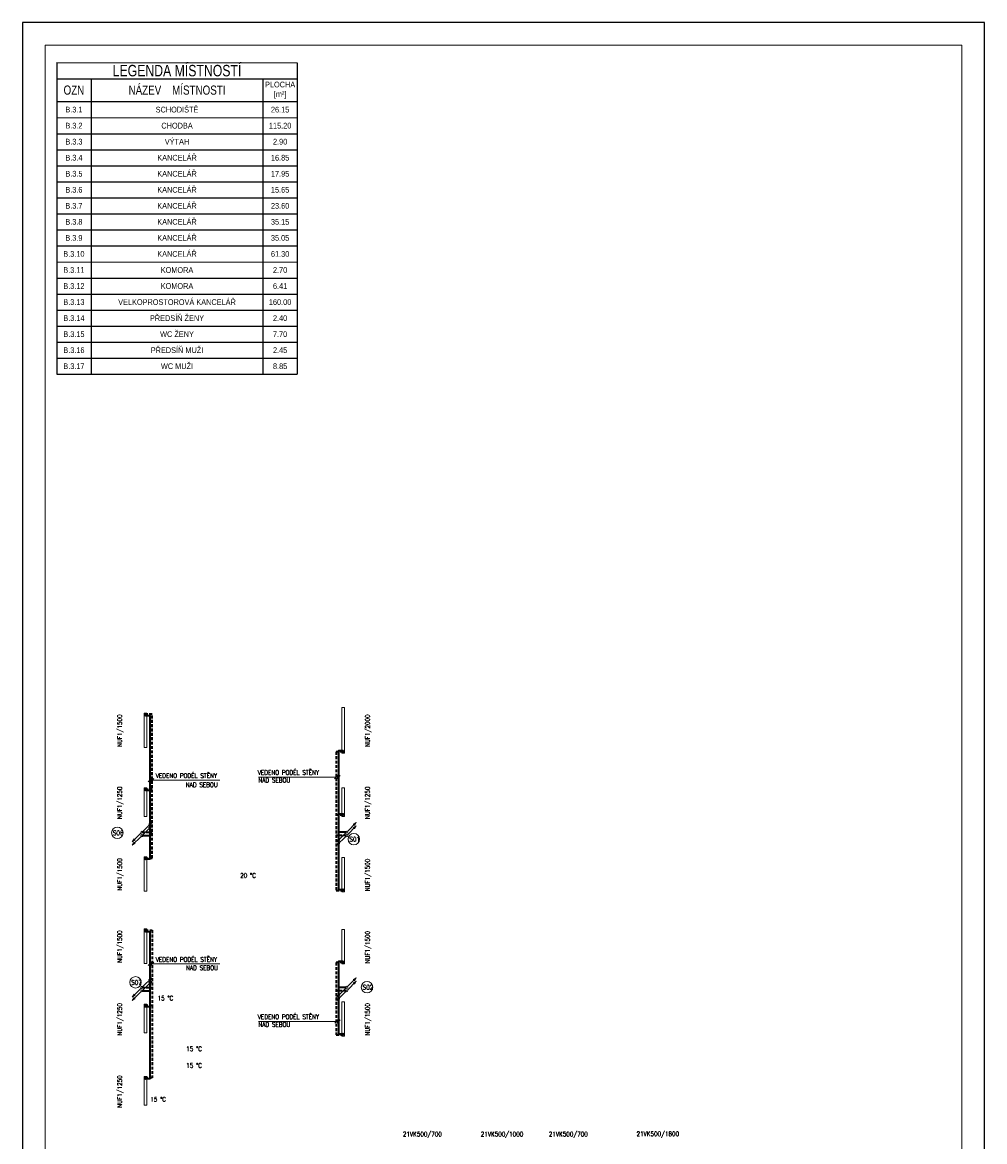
# Model space of a CAD drawing. Header units: millimetres. Extents: x 852228 to 2308442, y -221817 to -112108.
# Tile 14 of 24: x 1139245 to 1181245, y -161132 to -112281. Entities that reach past the tile are written whole.
import ezdxf

# ---------------------------------------------------------------- set-up
doc = ezdxf.new("R2010")
doc.units = ezdxf.units.MM
doc.header["$LTSCALE"] = 10
doc.linetypes.add('DASHED', pattern=[19.05, 12.7, -6.35])
for name, color, linetype, lineweight in [('_UT_popis', 7, 'Continuous', 15), ('_UT_stoupacky', 70, 'Continuous', 15), ('_UT_telesa', 40, 'Continuous', 15), ('_UT_zarizeni', 50, 'Continuous', 15), ('AA_FORMÁTY TISK', 7, 'Continuous', 15), ('AA_Tabulky místností', 4, 'Continuous', 13), ('T-p_privodni', 1, 'Continuous', 35), ('T-p_zpetne', 5, 'DASHED', 35)]:
    doc.layers.add(name, color=color, linetype=linetype, lineweight=lineweight)
doc.layers.add('AA_FORMÁTY NETISK', color=40, linetype='Continuous', plot=False)
doc.styles.add('Popis', font='simplex.shx', dxfattribs={"width": 0.85, "height": 150})
doc.styles.get("Standard").update_dxf_attribs({"font": 'ic-simplex.shx', "width": 0.8})

# ---------------------------------------------------------------- blocks, each defined once
blk = doc.blocks.new('*U52', base_point=(-750, 0))
blk.add_hatch(color=256).paths.add_polyline_path([(715, -58, 1), (675, -58, 1)])
at = {"color": 0, "linetype": 'ByBlock', "lineweight": -2}
for p, q in [((-750, -116), (-750, 0)), ((-750, 0), (750, 0)), ((750, 0), (750, -116)), ((750, -116), (-750, -116))]:
    blk.add_line(p, q, dxfattribs=at)
at = {"color": 0, "lineweight": -2}
for p, q in [((-710, -116), (-710, -116)), ((-610, -116), (-610, -116)), ((610, -116), (610, -116)), ((710, -116), (710, -116))]:
    blk.add_line(p, q, dxfattribs=at)
blk.add_circle((695, -58), 20)
blk = doc.blocks.new('*U53', base_point=(-1000, 0))
blk.add_hatch(color=256).paths.add_polyline_path([(965, -58, 1), (925, -58, 1)])
at = {"color": 0, "linetype": 'ByBlock', "lineweight": -2}
for p, q in [((-1000, -116), (-1000, 0)), ((-1000, 0), (1000, 0)), ((1000, 0), (1000, -116)), ((1000, -116), (-1000, -116))]:
    blk.add_line(p, q, dxfattribs=at)
at = {"color": 0, "lineweight": -2}
for p, q in [((-960, -116), (-960, -116)), ((-860, -116), (-860, -116)), ((860, -116), (860, -116)), ((960, -116), (960, -116))]:
    blk.add_line(p, q, dxfattribs=at)
blk.add_circle((945, -58), 20)
blk = doc.blocks.new('*U54', base_point=(-625, 0))
blk.add_hatch(color=256).paths.add_polyline_path([(590, -58, 1), (550, -58, 1)])
at = {"color": 0, "linetype": 'ByBlock', "lineweight": -2}
for p, q in [((-625, -116), (-625, 0)), ((-625, 0), (625, 0)), ((625, 0), (625, -116)), ((625, -116), (-625, -116))]:
    blk.add_line(p, q, dxfattribs=at)
at = {"color": 0, "lineweight": -2}
for p, q in [((-585, -116), (-585, -116)), ((-485, -116), (-485, -116)), ((485, -116), (485, -116)), ((585, -116), (585, -116))]:
    blk.add_line(p, q, dxfattribs=at)
blk.add_circle((570, -58), 20)
blk = doc.blocks.new('*U79')
at = {"color": 0, "linetype": 'ByBlock', "lineweight": -2}
for p, q in [((35, 35), (424, 424)), ((424, 424), (292, 345)), ((345, 292), (424, 424)), ((-35, -35), (-424, -424)), ((-424, -424), (-345, -292)), ((-292, -345), (-424, -424))]:
    blk.add_line(p, q, dxfattribs=at)
blk.add_circle((0, 0), 50, dxfattribs=at)
blk = doc.blocks.new('*U80')
at = {"color": 0, "linetype": 'ByBlock', "lineweight": -2}
for p, q in [((35, 35), (424, 424)), ((424, 424), (292, 345)), ((345, 292), (424, 424)), ((-35, -35), (-424, -424)), ((-424, -424), (-345, -292)), ((-292, -345), (-424, -424))]:
    blk.add_line(p, q, dxfattribs=at)
blk.add_circle((0, 0), 50, dxfattribs=at)
blk = doc.blocks.new('*U111')
at = {"color": 0, "linetype": 'ByBlock', "lineweight": -2}
for p, q in [((35, 35), (424, 424)), ((424, 424), (292, 345)), ((345, 292), (424, 424)), ((-35, -35), (-424, -424)), ((-424, -424), (-345, -292)), ((-292, -345), (-424, -424))]:
    blk.add_line(p, q, dxfattribs=at)
blk.add_circle((0, 0), 50, dxfattribs=at)
blk = doc.blocks.new('*U112')
at = {"color": 0, "linetype": 'ByBlock', "lineweight": -2}
for p, q in [((35, 35), (424, 424)), ((424, 424), (292, 345)), ((345, 292), (424, 424)), ((-35, -35), (-424, -424)), ((-424, -424), (-345, -292)), ((-292, -345), (-424, -424))]:
    blk.add_line(p, q, dxfattribs=at)
blk.add_circle((0, 0), 50, dxfattribs=at)
blk = doc.blocks.new('*U113')
at = {"color": 0, "linetype": 'ByBlock', "lineweight": -2}
for p, q in [((35, 35), (424, 424)), ((424, 424), (292, 345)), ((345, 292), (424, 424)), ((-35, -35), (-424, -424)), ((-424, -424), (-345, -292)), ((-292, -345), (-424, -424))]:
    blk.add_line(p, q, dxfattribs=at)
blk.add_circle((0, 0), 50, dxfattribs=at)
blk = doc.blocks.new('*U114')
at = {"color": 0, "linetype": 'ByBlock', "lineweight": -2}
for p, q in [((35, 35), (424, 424)), ((424, 424), (292, 345)), ((345, 292), (424, 424)), ((-35, -35), (-424, -424)), ((-424, -424), (-345, -292)), ((-292, -345), (-424, -424))]:
    blk.add_line(p, q, dxfattribs=at)
blk.add_circle((0, 0), 50, dxfattribs=at)
blk = doc.blocks.new('*U115')
at = {"color": 0, "linetype": 'ByBlock', "lineweight": -2}
for p, q in [((35, 35), (424, 424)), ((424, 424), (292, 345)), ((345, 292), (424, 424)), ((-35, -35), (-424, -424)), ((-424, -424), (-345, -292)), ((-292, -345), (-424, -424))]:
    blk.add_line(p, q, dxfattribs=at)
blk.add_circle((0, 0), 50, dxfattribs=at)
blk = doc.blocks.new('*U116')
at = {"color": 0, "linetype": 'ByBlock', "lineweight": -2}
for p, q in [((35, 35), (424, 424)), ((424, 424), (292, 345)), ((345, 292), (424, 424)), ((-35, -35), (-424, -424)), ((-424, -424), (-345, -292)), ((-292, -345), (-424, -424))]:
    blk.add_line(p, q, dxfattribs=at)
blk.add_circle((0, 0), 50, dxfattribs=at)
blk = doc.blocks.new('*T155')
at = {"layer": 'AA_Tabulky místností', "color": 0, "linetype": 'ByBlock', "lineweight": -2, "transparency": 16777216}
for p, q in [((0, 0), (-1, -13600)), ((0, 0), (10500, -1)), ((10500, -1), (10499, -13601)), ((0, -700), (10500, -701)), ((1500, -700), (1499, -13600)), ((9000, -701), (8999, -13601)), ((0, -1700), (10500, -1701)), ((0, -2400), (10500, -2401)), ((0, -3100), (10500, -3101)), ((0, -3800), (10500, -3801)), ((0, -4500), (10500, -4501)), ((-1, -5200), (10499, -5201)), ((-1, -5900), (10499, -5901)), ((-1, -6600), (10499, -6601)), ((-1, -7300), (10499, -7301)), ((-1, -8000), (10499, -8001)), ((-1, -8700), (10499, -8701)), ((-1, -9400), (10499, -9401)), ((-1, -10100), (10499, -10101)), ((-1, -10800), (10499, -10801)), ((-1, -11500), (10499, -11501)), ((-1, -12200), (10499, -12201)), ((-1, -12900), (10499, -12901)), ((-1, -13600), (10499, -13601))]:
    blk.add_line(p, q, dxfattribs=at)
at = {"layer": 'AA_Tabulky místností', "transparency": 16777216, "attachment_point": 5, "rotation": 359.9944}
for s, insert, char_height, width in [('LEGEND{\\Fc:\\program files\\ab studio\\cadkonplus 2018\\2018\\fonts\\ic-simplex|c238;A} MÍSTNOSTÍ', (5250, -351), 500, 10497), ('OZN', (750, -1200), 400, 1497), ('NÁZEV    MÍSTNOSTI', (5250, -1201), 400, 7497), ('PLOCHA [m²]', (9750, -1201), 250, 1497), ('B.3.1', (750, -2050), 250, 1497), ('SCHODIŠTĚ', (5250, -2051), 250, 7497), ('26.15', (9750, -2051), 250, 1497), ('B.3.2', (750, -2750), 250, 1497), ('CHODBA', (5250, -2751), 250, 7497), ('115.20', (9750, -2751), 250, 1497), ('B.3.3', (750, -3450), 250, 1497), ('VÝTAH', (5250, -3451), 250, 7497), ('2.90', (9750, -3451), 250, 1497), ('B.3.4', (750, -4150), 250, 1497), ('KANCELÁŘ', (5250, -4151), 250, 7497), ('16.85', (9750, -4151), 250, 1497), ('B.3.5', (750, -4850), 250, 1497), ('KANCELÁŘ', (5250, -4851), 250, 7497), ('17.95', (9750, -4851), 250, 1497), ('KANCELÁŘ', (5249, -5551), 250, 7497), ('B.3.6', (749, -5550), 250, 1497), ('15.65', (9749, -5551), 250, 1497), ('B.3.7', (749, -6250), 250, 1497), ('KANCELÁŘ', (5249, -6251), 250, 7497), ('23.60', (9749, -6251), 250, 1497), ('B.3.8', (749, -6950), 250, 1497), ('KANCELÁŘ', (5249, -6951), 250, 7497), ('35.15', (9749, -6951), 250, 1497), ('B.3.9', (749, -7650), 250, 1497), ('KANCELÁŘ', (5249, -7651), 250, 7497), ('35.05', (9749, -7651), 250, 1497), ('B.3.10', (749, -8350), 250, 1497), ('KANCELÁŘ', (5249, -8351), 250, 7497), ('61.30', (9749, -8351), 250, 1497), ('B.3.11', (749, -9050), 250, 1497), ('KOMORA', (5249, -9051), 250, 7497), ('2.70', (9749, -9051), 250, 1497), ('B.3.12', (749, -9750), 250, 1497), ('KOMORA', (5249, -9751), 250, 7497), ('6.41', (9749, -9751), 250, 1497), ('VELKOPROSTOROVÁ KANCELÁŘ', (5249, -10451), 250, 7497), ('B.3.13', (749, -10450), 250, 1497), ('160.00', (9749, -10451), 250, 1497), ('B.3.14', (749, -11150), 250, 1497), ('PŘEDSÍŇ ŽENY', (5249, -11151), 250, 7497), ('2.40', (9749, -11151), 250, 1497), ('B.3.15', (749, -11850), 250, 1497), ('WC ŽENY', (5249, -11851), 250, 7497), ('7.70', (9749, -11851), 250, 1497), ('B.3.16', (749, -12550), 250, 1497), ('PŘEDSÍŇ MUŽI', (5249, -12551), 250, 7497), ('2.45', (9749, -12551), 250, 1497), ('B.3.17', (749, -13250), 250, 1497), ('WC MUŽI', (5249, -13251), 250, 7497), ('8.85', (9749, -13251), 250, 1497)]:
    blk.add_mtext(s, dxfattribs=dict(at, insert=insert, char_height=char_height, width=width))

msp = doc.modelspace()

# ---------------------------------------------------------------- hatches: boundary and pattern name
at = {"layer": '_UT_telesa'}
h = msp.add_hatch(color=256, dxfattribs=at)
h.dxf.hatch_style = 1
h.paths.add_polyline_path([(1144632, -142531, 1), (1144592, -142531, 1)])
h = msp.add_hatch(color=256, dxfattribs=at)
h.dxf.hatch_style = 1
h.paths.add_polyline_path([(1153226, -144074, 1), (1153266, -144074, 1)])
h = msp.add_hatch(color=256, dxfattribs=at)
h.dxf.hatch_style = 1
h.paths.add_polyline_path([(1144632, -145794, 1), (1144592, -145794, 1)])
h = msp.add_hatch(color=256, dxfattribs=at)
h.dxf.hatch_style = 1
h.paths.add_polyline_path([(1153226, -146834, 1), (1153266, -146834, 1)])
h = msp.add_hatch(color=256, dxfattribs=at)
h.dxf.hatch_style = 1
h.paths.add_polyline_path([(1144632, -148806, 1), (1144592, -148806, 1)])
h = msp.add_hatch(color=256, dxfattribs=at)
h.dxf.hatch_style = 1
h.paths.add_polyline_path([(1153226, -150121, 1), (1153266, -150121, 1)])
h = msp.add_hatch(color=256, dxfattribs=at)
h.dxf.hatch_style = 1
h.paths.add_polyline_path([(1144632, -151956, 1), (1144592, -151956, 1)])
h = msp.add_hatch(color=256, dxfattribs=at)
h.dxf.hatch_style = 1
h.paths.add_polyline_path([(1153226, -153271, 1), (1153266, -153271, 1)])
h = msp.add_hatch(color=256, dxfattribs=at)
h.dxf.hatch_style = 1
h.paths.add_polyline_path([(1144632, -155244, 1), (1144592, -155244, 1)])
h = msp.add_hatch(color=256, dxfattribs=at)
h.dxf.hatch_style = 1
h.paths.add_polyline_path([(1153226, -156421, 1), (1153266, -156421, 1)])
h = msp.add_hatch(color=256, dxfattribs=at)
h.dxf.hatch_style = 1
h.paths.add_polyline_path([(1144632, -158394, 1), (1144592, -158394, 1)])

# ---------------------------------------------------------------- linework, layer by layer
at = {"layer": '_UT_popis'}
for points in [[(1144883, -145283), (1144812, -145353), (1144742, -145424)], [(1144812, -145353), (1147859, -145353)], [(1144981, -145283), (1144910, -145353), (1144840, -145424)], [(1149547, -145221), (1153046, -145221)], [(1153016, -145151), (1152946, -145221), (1152875, -145292)], [(1153116, -145151), (1153046, -145221), (1152975, -145292)], [(1144883, -153305), (1144812, -153376), (1144742, -153447)], [(1144812, -153376), (1147859, -153376)], [(1144983, -153305), (1144912, -153376), (1144842, -153447)], [(1153017, -155814), (1152946, -155884), (1152876, -155955)], [(1153117, -155814), (1153046, -155884), (1152976, -155955)], [(1149548, -155883), (1153047, -155883)]]:
    msp.add_lwpolyline(points, dxfattribs=at)
at = {"layer": '_UT_stoupacky'}
for centre in [(1143388, -147656), (1153712, -147930), (1144186, -154182), (1154289, -154391)]:
    msp.add_circle(centre, 250, dxfattribs=at)
at = {"layer": '_UT_telesa'}
for centre in [(1144612, -142531), (1153246, -144074), (1144612, -145794), (1153246, -146834), (1144612, -148806), (1153246, -150121), (1144612, -151956), (1153246, -153271), (1144612, -155244), (1153246, -156421), (1144612, -158394)]:
    msp.add_circle(centre, 20, dxfattribs=at)
at = {"layer": 'AA_FORMÁTY NETISK'}
msp.add_lwpolyline([(1139245, -112281), (1139245, -196381), (1181245, -196381), (1181245, -112281)], close=True, dxfattribs=at)
at = {"layer": 'AA_FORMÁTY TISK'}
msp.add_lwpolyline([(1140245, -113281), (1140245, -195381), (1180245, -195381), (1180245, -113281)], close=True, dxfattribs=at)
at = {"layer": 'T-p_privodni'}
for points in [[(1144612, -142531), (1144812, -142531), (1144812, -148806), (1144612, -148806)], [(1153246, -144074), (1153046, -144074), (1153046, -150121), (1153246, -150121)], [(1144612, -145794), (1144812, -145794)], [(1153246, -146834), (1153046, -146834)], [(1144464, -147776), (1144812, -147776)], [(1153394, -147626), (1153046, -147626)], [(1144612, -151956), (1144812, -151956), (1144812, -155244), (1144612, -155244)], [(1153246, -153271), (1153046, -153271), (1153046, -156421), (1153246, -156421)], [(1144464, -154551), (1144812, -154551)], [(1153394, -154401), (1153046, -154401)], [(1144812, -155244), (1144812, -158394), (1144612, -158394)]]:
    msp.add_lwpolyline(points, dxfattribs=at)
at = {"layer": 'T-p_zpetne'}
for points in [[(1144612, -148756), (1144912, -148756), (1144912, -142481), (1144612, -142481)], [(1153246, -144124), (1152946, -144124), (1152946, -150171), (1153246, -150171)], [(1144612, -145744), (1144912, -145744)], [(1153246, -146884), (1152946, -146884)], [(1144464, -147626), (1144912, -147626)], [(1153394, -147776), (1152946, -147776)], [(1144612, -151906), (1144912, -151906), (1144912, -155194), (1144612, -155194)], [(1153246, -153321), (1152946, -153321), (1152946, -156471), (1153246, -156471)], [(1144464, -154401), (1144912, -154401)], [(1153394, -154551), (1152946, -154551)], [(1144912, -155194), (1144912, -158344), (1144612, -158344)]]:
    msp.add_lwpolyline(points, dxfattribs=at)

# ---------------------------------------------------------------- block references
msp.add_blockref('*T155', (1140745, -114039))
at = {"layer": '_UT_stoupacky', "rotation": 180}
for name, p in [('*U113', (1144464, -147626)), ('*U114', (1144464, -147776)), ('*U111', (1153394, -147626)), ('*U112', (1153394, -147776)), ('*U115', (1144464, -154401)), ('*U116', (1144464, -154551)), ('*U79', (1153394, -154401)), ('*U80', (1153394, -154551))]:
    msp.add_blockref(name, p, dxfattribs=at)
at = {"layer": '_UT_telesa'}
for name, p, rotation in [('*U52', (1144554, -143926), 90), ('*U53', (1153304, -142179), 270), ('*U54', (1144554, -146939), 90), ('*U54', (1153304, -145689), 270), ('*U52', (1144554, -150201), 90), ('*U52', (1153304, -148726), 270), ('*U52', (1144554, -153351), 90), ('*U52', (1153304, -151876), 270), ('*U54', (1144554, -156389), 90), ('*U52', (1153304, -155026), 270), ('*U54', (1144554, -159539), 90)]:
    msp.add_blockref(name, p, dxfattribs=dict(at, rotation=rotation))

# ---------------------------------------------------------------- texts
at = {"layer": '_UT_popis', "char_height": 200, "attachment_point": 1, "style": 'Popis'}
for s, insert in [('\\fsimplex|b0|i0|c0|p0;\\W0.85;VEDENO PODÉL STĚNY', (1145067, -145060)), ('\\fsimplex|b0|i0|c0|p0;\\W0.85;VEDENO PODÉL STĚNY', (1149519, -144920)), ('\\fsimplex|b0|i0|c0|p0;\\W0.85;NAD SEBOU', (1146379, -145456)), ('\\fsimplex|b0|i0|c0|p0;\\W0.85;NAD SEBOU', (1149545, -145258)), ('\\fsimplex|b0|i0|c0|p0;\\W0.85;VEDENO PODÉL STĚNY', (1145067, -153083)), ('\\fsimplex|b0|i0|c0|p0;\\W0.85;NAD SEBOU', (1146389, -153445)), ('\\fsimplex|b0|i0|c0|p0;\\W0.85;VEDENO PODÉL STĚNY', (1149520, -155583)), ('\\fsimplex|b0|i0|c0|p0;\\W0.85;NAD SEBOU', (1149546, -155921))]:
    msp.add_mtext_dynamic_manual_height_columns(s, width=4855.27, gutter_width=500, heights=[2626], dxfattribs=dict(at, insert=insert))
at = {"layer": '_UT_stoupacky', "char_height": 200, "attachment_point": 1, "style": 'Popis'}
for s, insert in [('\\fsimplex|b0|i0|c0|p0;\\W0.85;S06', (1143197, -147560)), ('\\fsimplex|b0|i0|c0|p0;\\W0.85;S01', (1153521, -147835)), ('\\fsimplex|b0|i0|c0|p0;\\W0.85;S07', (1143995, -154086)), ('\\fsimplex|b0|i0|c0|p0;\\W0.85;S02', (1154098, -154296))]:
    msp.add_mtext_dynamic_manual_height_columns(s, width=4855.27, gutter_width=500, heights=[2626], dxfattribs=dict(at, insert=insert))
at = {"layer": '_UT_telesa', "char_height": 200, "attachment_point": 1, "rotation": 90, "style": 'Popis'}
for s, insert in [('\\fsimplex|b0|i0|c0|p0;\\W0.85;NUF1/1500', (1143391, -143903)), ('\\fsimplex|b0|i0|c0|p0;\\W0.85;NUF1/2000', (1154212, -143903)), ('\\fsimplex|b0|i0|c0|p0;\\W0.85;NUF1/1250', (1143391, -147053)), ('\\fsimplex|b0|i0|c0|p0;\\W0.85;NUF1/1250', (1154209, -147053)), ('\\fsimplex|b0|i0|c0|p0;\\W0.85;NUF1/1500', (1143391, -150178)), ('\\fsimplex|b0|i0|c0|p0;\\W0.85;NUF1/1500', (1154209, -150203)), ('\\fsimplex|b0|i0|c0|p0;\\W0.85;NUF1/1500', (1143391, -153328)), ('\\fsimplex|b0|i0|c0|p0;\\W0.85;NUF1/1500', (1154209, -153353)), ('\\fsimplex|b0|i0|c0|p0;\\W0.85;NUF1/1250', (1143391, -156503)), ('\\fsimplex|b0|i0|c0|p0;\\W0.85;NUF1/1500', (1154209, -156503)), ('\\fsimplex|b0|i0|c0|p0;\\W0.85;NUF1/1250', (1143391, -159653))]:
    msp.add_mtext_dynamic_manual_height_columns(s, width=5871.89, gutter_width=500, heights=[2626], dxfattribs=dict(at, insert=insert))
at = {"layer": '_UT_telesa', "char_height": 200, "attachment_point": 1, "style": 'Popis'}
for s, insert in [('\\fsimplex|b0|i0|c0|p0;\\W0.85;21VK500/700', (1155854, -160704)), ('\\fsimplex|b0|i0|c0|p0;\\W0.85;21VK500/1000', (1159254, -160704)), ('\\fsimplex|b0|i0|c0|p0;\\W0.85;21VK500/700', (1162224, -160704)), ('\\fsimplex|b0|i0|c0|p0;\\W0.85;21VK500/1800', (1166054, -160694))]:
    msp.add_mtext_dynamic_manual_height_columns(s, width=5871.89, gutter_width=500, heights=[2626], dxfattribs=dict(at, insert=insert))
at = {"layer": '_UT_zarizeni', "char_height": 200, "attachment_point": 5, "style": 'Popis'}
for s, insert in [('{\\fsimplex|b0|i0|c238|p2;20 °C}', (1149094, -149516)), ('{\\fsimplex|b0|i0|c238|p2;15 °C}', (1145489, -154872)), ('{\\fsimplex|b0|i0|c238|p2;15 °C}', (1146740, -157084)), ('{\\fsimplex|b0|i0|c238|p2;15 °C}', (1146740, -157811)), ('{\\fsimplex|b0|i0|c238|p2;15 °C}', (1145171, -159287))]:
    msp.add_mtext_dynamic_manual_height_columns(s, width=4855.27, gutter_width=500, heights=[2626], dxfattribs=dict(at, insert=insert))

doc.saveas('drawing.dxf')
